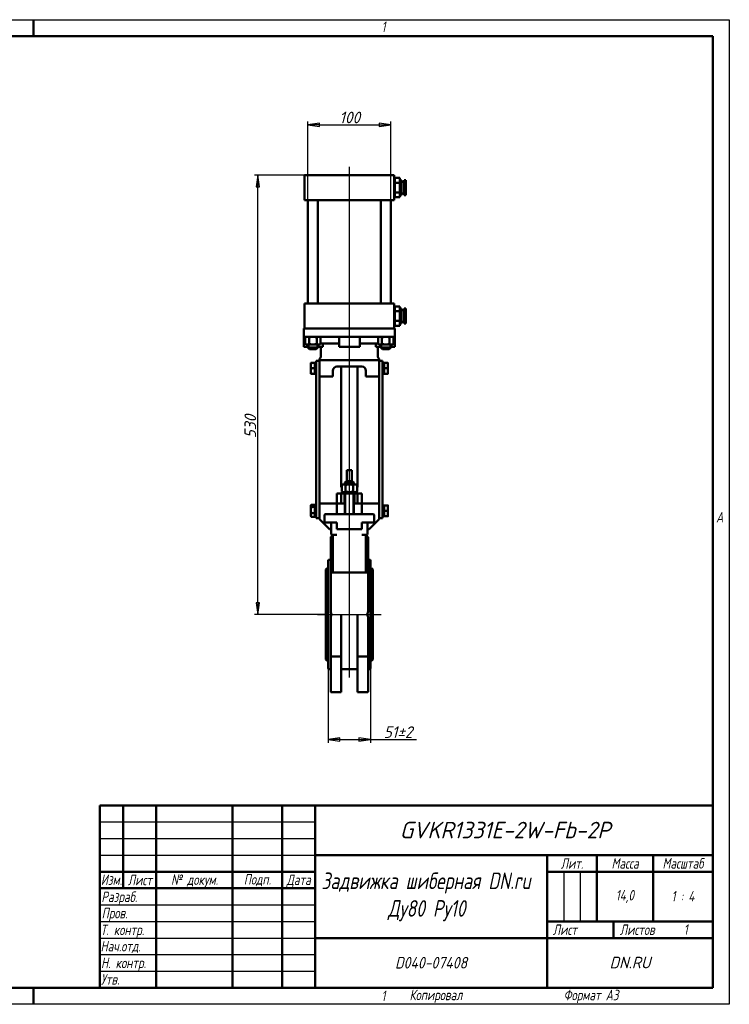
# Model space of a CAD drawing. Header units: millimetres. Extents: x 0 to 1680, y 0 to 1188.
# Tile 2 of 2: x 823 to 1680, y 0 to 1188. Entities that reach past the tile are written whole.
import ezdxf
from ezdxf.enums import TextEntityAlignment as Align

# ---------------------------------------------------------------- set-up
doc = ezdxf.new("R2010")
doc.units = ezdxf.units.MM
doc.header["$LTSCALE"] = 4
for name, color, linetype, lineweight in [('Видимый контур (ГОСТ)', 7, 'Continuous', 50), ('Заголовок (ГОСТ)', 7, 'Continuous', 50), ('Кромка (ГОСТ)', 7, 'Continuous', 50), ('Линия резьбы (ГОСТ)', 7, 'Continuous', 25), ('Осевая линия (ГОСТ)', 7, 'Continuous', 25), ('Размер (ГОСТ)', 7, 'Continuous', 25)]:
    doc.layers.add(name, color=color, linetype=linetype, lineweight=lineweight)
doc.styles.add('Альтернативный текст (ГОСТ)', font='arial.ttf', dxfattribs={"width": 0.8})
doc.styles.add('Обычный текст (ГОСТ)', font='GOST Common Italic.ttf')
doc.styles.add('Стиль текста110', font='GOST Common Italic.ttf', dxfattribs={"width": 0.8})
doc.styles.add('Стиль текста112', font='GOST Common Italic.ttf', dxfattribs={"width": 0.8})
doc.styles.add('Стиль текста120', font='GOST Common Italic.ttf', dxfattribs={"width": 0.9})
doc.styles.add('Стиль текста137', font='GOST Common Italic.ttf', dxfattribs={"width": 0.7})
doc.styles.add('Стиль текста139', font='GOST Common Italic.ttf', dxfattribs={"width": 0.7})
doc.styles.add('Стиль текста81', font='GOST Common Italic.ttf', dxfattribs={"width": 0.8})
doc.styles.add('Стиль текста87', font='GOST Common Italic.ttf')
doc.dimstyles.new('Обычный (ГОСТ)', dxfattribs={"dimscale": 4, "dimtxt": 3.5, "dimasz": 3.5, "dimexe": 1, "dimexo": 0, "dimgap": 0.5, "dimtad": 1, "dimrnd": 1e-08, "dimtxsty": 'Обычный текст (ГОСТ)', "dimblk": 'Filled-1', "dimcen": 0.09, "dimdle": 15, "dimclrd": 256, "dimclre": 256, "dimclrt": 256, "dimazin": 2, "dimtfac": 0.714286, "dimtdec": 3, "dimtmove": 0, "dimatfit": 3, "dimfxl": 1, "dimtolj": 1, "dimlwd": 25, "dimlwe": 25, "dimarcsym": 0})

# ---------------------------------------------------------------- blocks, each defined once
blk = doc.blocks.new('Рамки ГОСТ - Рамка')
at = {"layer": 'Кромка (ГОСТ)', "lineweight": 25}
for p, q in [((0, 297), (420, 297)), ((420, 297), (420, 0)), ((420, 0), (0, 0))]:
    blk.add_line(p, q, dxfattribs=at)
at = {"layer": 'Кромка (ГОСТ)'}
for p, q in [((210, 292), (210, 297)), ((415, 292), (20, 292)), ((415, 5), (415, 292)), ((20, 5), (415, 5)), ((210, 5), (210, 0))]:
    blk.add_line(p, q, dxfattribs=at)
at = {"layer": 'Кромка (ГОСТ)', "char_height": 3.17, "attachment_point": 1, "style": 'Альтернативный текст (ГОСТ)'}
for s, insert, width in [('\\fGOST Common|b0|i1;{\\H3.1700;1}', (315.02, 296.44), 5.2327), ('\\fGOST Common|b0|i1;{\\H3.1700;A}', (416, 148.5), 5.0704), ('\\fGOST Common|b0|i1;{\\H3.1700;1}', (315, 4.14), 6.6287), ('\\fGOST Common|b0|i1;{\\H3.1700;Формат А3}', (370, 4.39), 25.2103)]:
    blk.add_mtext(s, dxfattribs=dict(at, insert=insert, width=width))
blk = doc.blocks.new('Основные надписи ГОСТ - Форма 1')
at = {"layer": 'Заголовок (ГОСТ)'}
for p, q in [((0, 55), (185, 55)), ((0, 0), (0, 55)), ((0, 0), (0, 55)), ((7, 55), (7, 30)), ((17, 55), (17, 0)), ((40, 55), (40, 0)), ((55, 55), (55, 0)), ((65, 55), (65, 0)), ((185, 0), (185, 55)), ((65, 40), (185, 40)), ((135, 40), (135, 0)), ((150, 40), (150, 20)), ((167, 40), (167, 20)), ((0, 35), (65, 35)), ((135, 35), (185, 35)), ((0, 30), (65, 30)), ((135, 20), (185, 20)), ((155, 20), (155, 15)), ((65, 15), (185, 15)), ((185, 0), (0, 0))]:
    blk.add_line(p, q, dxfattribs=at)
at = {"layer": 'Заголовок (ГОСТ)', "linetype": 'Continuous', "lineweight": 25}
for p, q in [((0, 50), (65, 50)), ((0, 45), (65, 45)), ((0, 40), (65, 40)), ((140, 35), (140, 20)), ((145, 35), (145, 20)), ((0, 25), (65, 25)), ((0, 20), (65, 20)), ((0, 15), (65, 15)), ((0, 10), (65, 10)), ((0, 5), (65, 5))]:
    blk.add_line(p, q, dxfattribs=at)
at = {"layer": 'Заголовок (ГОСТ)', "style": 'Альтернативный текст (ГОСТ)'}
for s, insert, char_height, width, attachment_point in [('\\fGOST Common|b0|i1;{\\H3.1700;Лит.}', (142.52, 37.49), 3.17, 14.9766, 5), ('\\fGOST Common|b0|i1;{\\H3.1700;Масса}', (158.55, 37.51), 3.17, 16.9878, 5), ('\\fGOST Common|b0|i1;{\\H3.1700;Масштаб}', (176.02, 37.53), 3.17, 17.8316, 5), ('\\fGOST Common|b0|i1;{\\H3.1700;Изм.}', (3.5, 32.56), 3.17, 6.9635, 5), ('\\fGOST Common|b0|i1;{\\H3.1700;Лист}', (12.1, 32.5), 3.17, 10.0029, 5), ('\\A0;\\fGOST Common|b0|i1;{\\H3.1700;№ докум.}', (28.58, 32.16), 3.17, 22.9069, 5), ('\\fGOST Common|b0|i1;{\\H3.1700;Подп.}', (47.56, 32.45), 3.17, 14.879, 5), ('\\fGOST Common|b0|i1;{\\H3.1700;Дата}', (60.02, 32.24), 3.17, 9.9614, 5), ('\\fGOST Common|b0|i1;{\\H3.1700;Разраб.}', (0.47, 27), 3.17, 16.9971, 4), ('\\fGOST Common|b0|i1;{\\H3.1700;14,0}', (158.47, 27.53), 3.17, 17.0435, 5), ('\\fGOST Common|b0|i1;{\\H3.1700;1 : 4}', (176, 27.6), 3.17, 17.9476, 5), ('\\A0;\\fGOST Common|b0|i1;{\\H3.1700;Т. контр.}', (0.23, 17.01), 3.17, 16.9554, 4), ('\\fGOST Common|b0|i1;{\\H3.1700;Пров.}', (0.56, 22.08), 3.17, 17.0192, 4), ('\\fGOST Common|b0|i1;{\\H3.1700;Лист}', (140.37, 17.5), 3.17, 10.5071, 5), ('\\fGOST Common|b0|i1;{\\H3.1700;Листов}', (162.21, 17.5), 3.17, 14.3668, 5), ('\\A1;', (150.6, 17.54), 3.17, 8.8313, 5), ('\\fGOST Common|b0|i1;{\\H3.1700;Н. контр.}', (0.36, 7.05), 3.17, 16.9999, 4), ('\\fGOST Common|b0|i1;\\W0.90;{\\H3.5000;D040-07408}', (99.98, 7.54), 3.5, 67.2576, 5), ('\\fGOST Common|b0|i1;\\W1.00;{\\H3.5000;DN.RU}', (160.02, 7.6), 3.5, 49.9832, 5), ('\\fGOST Common|b0|i1;{\\H3.1700;Утв.}', (0.34, 2.52), 3.17, 17.0083, 4), ('\\fGOST Common|b0|i1;{\\H3.1700;Копировал}', (93.48, -0.59), 3.17, 19.7871, 1)]:
    blk.add_mtext(s, dxfattribs=dict(at, insert=insert, char_height=char_height, width=width, attachment_point=attachment_point))
at = {"layer": 'Заголовок (ГОСТ)'}
for tag, height, style, p in [('Изм1', 2.89, 'Стиль текста137', (3.51, 52.52)), ('Лист1', 2.89, 'Стиль текста137', (12.03, 52.52)), ('Докум1', 2.89, 'Стиль текста137', (28.54, 52.48)), ('Изм2', 2.89, 'Стиль текста137', (3.5, 47.52)), ('Лист2', 2.89, 'Стиль текста137', (12.01, 47.5)), ('Докум2', 2.89, 'Стиль текста137', (28.53, 47.5)), ('Изм3', 2.89, 'Стиль текста137', (3.5, 42.5)), ('Лист3', 2.89, 'Стиль текста137', (12.01, 42.51)), ('Докум3', 2.89, 'Стиль текста137', (28.51, 42.48)), ('Изм4', 2.89, 'Стиль текста137', (3.51, 37.5)), ('Лист4', 2.89, 'Стиль текста137', (12, 37.53)), ('Докум4', 2.89, 'Стиль текста137', (28.51, 37.52)), ('Литера', 3.5, 'Стиль текста81', (137.52, 27.25)), ('Литера2', 3.5, 'Стиль текста81', (142.51, 27.22)), ('Литера3', 3.5, 'Стиль текста81', (147.52, 27.21)), ('Тип_документа', 3.17, 'Стиль текста112', (100.08, 17.56))]:
    blk.add_attdef(tag, text='', height=height, dxfattribs=dict(at, style=style)).set_placement(p, align=Align.MIDDLE_CENTER)
for tag, height, style, p in [('Подп1', 2.89, 'Стиль текста137', (40.01, 52.51)), ('Дата1', 2, 'Стиль текста139', (55.01, 52.51)), ('Подп2', 2.89, 'Стиль текста137', (40.01, 47.5)), ('Дата2', 2, 'Стиль текста139', (55.01, 47.49)), ('Подп3', 2.89, 'Стиль текста137', (40.01, 42.51)), ('Дата3', 2, 'Стиль текста139', (55.02, 42.52)), ('Подп4', 2.89, 'Стиль текста137', (40.01, 37.51)), ('Дата4', 2, 'Стиль текста139', (55.02, 37.51)), ('ПРОВЕРИЛ', 3.17, 'Стиль текста112', (17.41, 22.53)), ('Проверил_Подп.', 2.89, 'Стиль текста137', (40.05, 22.52)), ('ДАТА_ПРОВЕРКИ', 2, 'Стиль текста139', (55.02, 22.51)), ('ТЕХНОЛОГ', 3.17, 'Стиль текста112', (17.33, 17.54)), ('Технолог_Подп.', 2.89, 'Стиль текста137', (40.05, 17.51)), ('Технолог_Дата', 2, 'Стиль текста139', (55.01, 17.5)), ('НАЧ._ОТДЕЛА', 3.17, 'Стиль текста112', (17.46, 12.45)), ('Руководитель_Подп.', 2.89, 'Стиль текста137', (40.01, 12.5)), ('Руководитель_Дата', 2, 'Стиль текста139', (55.01, 12.51)), ('НОРМОКОНТРОЛЬ', 3.17, 'Стиль текста112', (17.37, 7.48)), ('Нормоконтроль_Подп.', 2.89, 'Стиль текста137', (40.05, 7.52)), ('ДАТА_НОРМОКОНТРОЛЯ', 2, 'Стиль текста139', (55.02, 7.51)), ('УТВЕРДИЛ', 3.17, 'Стиль текста112', (17.4, 2.51)), ('Утвердил_Подп.', 2.89, 'Стиль текста137', (40.05, 2.51)), ('ДАТА_УТВЕРЖДЕНИЯ', 2, 'Стиль текста139', (55.01, 2.5))]:
    blk.add_attdef(tag, text='', height=height, dxfattribs=dict(at, style=style)).set_placement(p, align=Align.MIDDLE_LEFT)
at = {"layer": 'Заголовок (ГОСТ)', "style": 'Стиль текста87'}
blk.add_attdef('ОБОЗНАЧЕНИЕ_001', (90.52, 45.06), '', height=5, dxfattribs=at)
at = {"layer": 'Заголовок (ГОСТ)', "width": 0.8}
for tag, p, height, style in [('НАИМЕНОВАНИЕ_001', (66.88, 29.75), 5, 'Стиль текста110'), ('НАИМЕНОВАНИЕ_002', (86.97, 21.42), 5, 'Стиль текста110'), ('Листов_001', (176.23, 15.99), 3.17, 'Стиль текста112'), ('Должность_руководителя_001', (0.22, 10.93), 3.17, 'Стиль текста112')]:
    blk.add_attdef(tag, p, '', height=height, dxfattribs=dict(at, style=style))
at = {"layer": 'Заголовок (ГОСТ)', "style": 'Стиль текста120'}
for tag, p in [('Материал_Наим.', (133.71, 9.75)), ('Материал_ГОСТ', (134.04, 4.06))]:
    blk.add_attdef(tag, text='', height=3.5, dxfattribs=at).set_placement(p, align=Align.MIDDLE_RIGHT)
blk = doc.blocks.new('Filled-1')
at = {"color": 0}
for p, q in [((0, 0), (-1, 0.143)), ((-1, 0.143), (-1, -0.143)), ((-1, 0), (0, 0)), ((-1, -0.143), (0, 0))]:
    blk.add_line(p, q, dxfattribs=at)
at = {"color": 0, "flags": 128}
blk.add_lwpolyline([(-1, -0.143), (0, 0), (-1, 0.143), (-1, -0.143)], dxfattribs=at)
at = {"color": 0}
blk.add_solid([(-1, -0.143), (0, 0), (-1, 0.143), (-1, -0.143)], dxfattribs=at)
blk = doc.blocks.new('*D11')
at = {"layer": 'Defpoints', "color": 0, "linetype": 'Continuous', "transparency": 16777216}
for p in [(1195.8, 405.4), (1246.8, 405.4), (1246.8, 319.4)]:
    blk.add_point(p, dxfattribs=at)
at = {"layer": 'Размер (ГОСТ)', "linetype": 'Continuous', "lineweight": 25, "transparency": 16777216}
for p, q in [((1195.8, 405.4), (1195.8, 315.4)), ((1246.8, 405.4), (1246.8, 315.4)), ((1209.8, 319.4), (1232.8, 319.4)), ((1246.8, 319.4), (1302.3, 319.4))]:
    blk.add_line(p, q, dxfattribs=at)
at = {"layer": 'Размер (ГОСТ)', "linetype": 'Continuous', "lineweight": 25, "transparency": 16777216, "xscale": 14, "yscale": 14, "zscale": 14, "rotation": 180}
blk.add_blockref('Filled-1', (1195.8, 319.4), dxfattribs=at)
at = {"layer": 'Размер (ГОСТ)', "linetype": 'Continuous', "lineweight": 25, "transparency": 16777216, "xscale": 14, "yscale": 14, "zscale": 14}
blk.add_blockref('Filled-1', (1246.8, 319.4), dxfattribs=at)
at = {"layer": 'Размер (ГОСТ)', "linetype": 'Continuous', "lineweight": 25, "transparency": 16777216, "insert": (1262.8, 335.4), "char_height": 14, "attachment_point": 1, "style": 'Обычный текст (ГОСТ)'}
blk.add_mtext('\\A1;\\fGOST Common|b0|i1;{\\H14.0000;51±2}', dxfattribs=at)
blk = doc.blocks.new('*D12')
at = {"layer": 'Defpoints', "color": 0, "linetype": 'Continuous', "transparency": 16777216}
for p in [(1271.3, 1061), (1171.3, 970.4), (1271.3, 970.4)]:
    blk.add_point(p, dxfattribs=at)
at = {"layer": 'Размер (ГОСТ)', "linetype": 'Continuous', "lineweight": 25, "transparency": 16777216}
for p, q in [((1171.3, 970.4), (1171.3, 1065)), ((1185.3, 1061), (1257.3, 1061)), ((1271.3, 970.4), (1271.3, 1065))]:
    blk.add_line(p, q, dxfattribs=at)
at = {"layer": 'Размер (ГОСТ)', "linetype": 'Continuous', "lineweight": 25, "transparency": 16777216, "xscale": 14, "yscale": 14, "zscale": 14, "rotation": 180}
blk.add_blockref('Filled-1', (1171.3, 1061), dxfattribs=at)
at = {"layer": 'Размер (ГОСТ)', "linetype": 'Continuous', "lineweight": 25, "transparency": 16777216, "xscale": 14, "yscale": 14, "zscale": 14}
blk.add_blockref('Filled-1', (1271.3, 1061), dxfattribs=at)
at = {"layer": 'Размер (ГОСТ)', "linetype": 'Continuous', "lineweight": 25, "transparency": 16777216, "insert": (1209.2, 1077), "char_height": 14, "attachment_point": 1, "style": 'Обычный текст (ГОСТ)'}
blk.add_mtext('\\A1;100', dxfattribs=at)
blk = doc.blocks.new('*D13')
at = {"layer": 'Defpoints', "color": 0, "linetype": 'Continuous', "transparency": 16777216}
for p in [(1110.6, 1000.4), (1167.3, 1000.4), (1192.8, 470.4)]:
    blk.add_point(p, dxfattribs=at)
at = {"layer": 'Размер (ГОСТ)', "linetype": 'Continuous', "lineweight": 25, "transparency": 16777216}
for p, q in [((1167.3, 1000.4), (1106.6, 1000.4)), ((1110.6, 484.4), (1110.6, 986.4)), ((1192.8, 470.4), (1106.6, 470.4))]:
    blk.add_line(p, q, dxfattribs=at)
at = {"layer": 'Размер (ГОСТ)', "linetype": 'Continuous', "lineweight": 25, "transparency": 16777216, "xscale": 14, "yscale": 14, "zscale": 14}
for p, rotation in [((1110.6, 1000.4), 90), ((1110.6, 470.4), 270)]:
    blk.add_blockref('Filled-1', p, dxfattribs=dict(at, rotation=rotation))
at = {"layer": 'Размер (ГОСТ)', "linetype": 'Continuous', "lineweight": 25, "transparency": 16777216, "insert": (1094.6, 683), "char_height": 14, "attachment_point": 1, "rotation": 90, "style": 'Обычный текст (ГОСТ)'}
blk.add_mtext('\\A1;530', dxfattribs=at)

msp = doc.modelspace()

# ---------------------------------------------------------------- linework, layer by layer
at = {"layer": 'Видимый контур (ГОСТ)'}
for p, q in [((1177.273, 1000.394), (1167.273, 1000.394)), ((1167.273, 970.394), (1167.273, 1000.394)), ((1177.273, 1000.394), (1265.273, 1000.394)), ((1275.273, 1000.394), (1265.273, 1000.394)), ((1275.273, 970.394), (1275.273, 1000.394)), ((1275.273, 992.894), (1276.273, 992.894)), ((1276.273, 997.04), (1276.273, 991.233)), ((1276.273, 997.04), (1282.273, 997.04)), ((1276.273, 991.233), (1276.273, 979.587)), ((1276.273, 991.233), (1282.273, 991.233)), ((1282.273, 997.04), (1282.273, 991.233)), ((1282.273, 994.394), (1284.273, 994.394)), ((1282.273, 991.233), (1282.273, 979.587)), ((1284.273, 976.394), (1284.273, 994.394)), ((1284.273, 992.394), (1287.273, 992.394)), ((1287.273, 976.394), (1287.273, 994.394)), ((1287.273, 994.394), (1289.273, 994.394)), ((1289.273, 976.394), (1289.273, 994.394)), ((1275.273, 977.894), (1276.273, 977.894)), ((1276.273, 979.587), (1276.273, 973.748)), ((1276.273, 979.587), (1282.273, 979.587)), ((1282.273, 979.587), (1282.273, 973.748)), ((1282.273, 976.394), (1284.273, 976.394)), ((1284.273, 978.394), (1287.273, 978.394)), ((1287.273, 976.394), (1289.273, 976.394)), ((1177.273, 970.394), (1167.273, 970.394)), ((1171.273, 845.394), (1171.273, 970.394)), ((1177.273, 970.394), (1265.273, 970.394)), ((1183.273, 845.394), (1183.273, 970.394)), ((1259.273, 845.394), (1259.273, 970.394)), ((1275.273, 970.394), (1265.273, 970.394)), ((1271.273, 845.394), (1271.273, 970.394)), ((1276.273, 973.748), (1282.273, 973.748)), ((1177.273, 845.394), (1167.273, 845.394)), ((1167.273, 815.394), (1167.273, 845.394)), ((1177.273, 845.394), (1265.273, 845.394)), ((1275.273, 845.394), (1265.273, 845.394)), ((1275.273, 815.394), (1275.273, 845.394)), ((1276.273, 837.894), (1275.273, 837.894)), ((1276.273, 836.202), (1276.273, 842.04)), ((1276.273, 842.04), (1282.273, 842.04)), ((1276.273, 824.556), (1276.273, 836.202)), ((1276.273, 836.202), (1282.273, 836.202)), ((1282.273, 836.202), (1282.273, 842.04)), ((1284.273, 839.394), (1282.273, 839.394)), ((1282.273, 824.556), (1282.273, 836.202)), ((1284.273, 839.394), (1284.273, 821.394)), ((1287.273, 837.394), (1284.273, 837.394)), ((1287.273, 839.394), (1287.273, 821.394)), ((1289.273, 839.394), (1287.273, 839.394)), ((1289.273, 839.394), (1289.273, 821.394)), ((1276.273, 822.894), (1275.273, 822.894)), ((1276.273, 818.748), (1276.273, 824.556)), ((1276.273, 824.556), (1282.273, 824.556)), ((1282.273, 818.748), (1282.273, 824.556)), ((1284.273, 821.394), (1282.273, 821.394)), ((1287.273, 823.394), (1284.273, 823.394)), ((1289.273, 821.394), (1287.273, 821.394)), ((1166.273, 815.394), (1171.273, 815.394)), ((1166.273, 815.394), (1166.273, 805.394)), ((1171.273, 815.394), (1271.273, 815.394)), ((1271.273, 815.394), (1276.273, 815.394)), ((1276.273, 818.748), (1282.273, 818.748)), ((1276.273, 805.394), (1276.273, 815.394)), ((1171.273, 805.394), (1166.273, 805.394)), ((1166.273, 805.394), (1166.273, 793.394)), ((1169.273, 805.394), (1168.035, 804.68)), ((1168.035, 796.809), (1168.035, 804.68)), ((1169.273, 796.094), (1168.035, 796.809)), ((1169.273, 796.094), (1170.345, 796.094)), ((1170.345, 796.094), (1177.273, 796.094)), ((1171.273, 805.394), (1221.273, 805.394)), ((1171.273, 796.094), (1171.273, 792.394)), ((1172.654, 796.809), (1172.654, 804.68)), ((1177.273, 796.094), (1184.201, 796.094)), ((1181.892, 796.809), (1181.892, 804.68)), ((1183.273, 796.094), (1183.273, 792.394)), ((1184.201, 796.094), (1185.273, 796.094)), ((1185.273, 805.394), (1186.51, 804.68)), ((1185.273, 796.094), (1186.51, 796.809)), ((1186.51, 796.809), (1186.51, 804.68)), ((1186.51, 797.394), (1208.773, 797.394)), ((1189.274, 797.394), (1189.274, 793.394)), ((1208.773, 797.394), (1208.773, 805.394)), ((1208.773, 797.394), (1208.773, 793.394)), ((1221.273, 805.394), (1271.273, 805.394)), ((1233.773, 805.394), (1233.773, 797.394)), ((1233.773, 797.394), (1233.773, 793.394)), ((1233.773, 797.394), (1256.035, 797.394)), ((1253.272, 793.394), (1253.272, 797.394)), ((1257.273, 805.394), (1256.035, 804.68)), ((1256.035, 796.809), (1256.035, 804.68)), ((1257.273, 796.094), (1256.035, 796.809)), ((1257.273, 796.094), (1258.345, 796.094)), ((1258.345, 796.094), (1265.273, 796.094)), ((1259.273, 796.094), (1259.273, 792.394)), ((1260.654, 796.809), (1260.654, 804.68)), ((1265.273, 796.094), (1272.201, 796.094)), ((1269.892, 796.809), (1269.892, 804.68)), ((1276.273, 805.394), (1271.273, 805.394)), ((1271.273, 796.094), (1271.273, 792.394)), ((1272.201, 796.094), (1273.273, 796.094)), ((1273.273, 805.394), (1274.51, 804.68)), ((1273.273, 796.094), (1274.51, 796.809)), ((1274.51, 796.809), (1274.51, 804.68)), ((1276.273, 805.394), (1276.273, 793.394)), ((1166.273, 793.394), (1171.273, 793.394)), ((1171.273, 792.394), (1183.273, 792.394)), ((1173.273, 790.394), (1171.273, 792.394)), ((1181.273, 790.394), (1173.273, 790.394)), ((1181.273, 790.394), (1183.273, 792.394)), ((1189.274, 793.394), (1183.273, 793.394)), ((1186.919, 782.394), (1186.919, 793.394)), ((1208.773, 793.394), (1233.773, 793.394)), ((1259.273, 793.394), (1253.272, 793.394)), ((1255.627, 782.394), (1255.627, 793.394)), ((1259.273, 792.394), (1271.273, 792.394)), ((1261.273, 790.394), (1259.273, 792.394)), ((1269.273, 790.394), (1261.273, 790.394)), ((1269.273, 790.394), (1271.273, 792.394)), ((1271.273, 793.394), (1276.273, 793.394)), ((1174.773, 773.894), (1174.773, 770.644)), ((1179.473, 773.894), (1175.353, 773.894)), ((1179.473, 773.894), (1179.473, 770.644)), ((1179.473, 773.894), (1180.073, 773.894)), ((1180.073, 760.394), (1180.073, 774.394)), ((1181.273, 774.394), (1180.073, 774.394)), ((1185.273, 776.394), (1181.273, 776.394)), ((1181.273, 776.394), (1181.273, 586.394)), ((1185.273, 778.686), (1185.273, 777.394)), ((1185.273, 777.394), (1257.273, 777.394)), ((1185.273, 757.394), (1185.273, 777.394)), ((1257.273, 777.394), (1257.273, 778.686)), ((1257.273, 757.394), (1257.273, 777.394)), ((1257.273, 776.394), (1261.273, 776.394)), ((1261.273, 776.394), (1261.273, 586.394)), ((1261.273, 774.394), (1262.473, 774.394)), ((1262.473, 774.394), (1262.473, 760.394)), ((1263.073, 773.894), (1262.473, 773.894)), ((1263.073, 773.894), (1267.192, 773.894)), ((1263.073, 770.644), (1263.073, 773.894)), ((1267.773, 770.644), (1267.773, 773.894)), ((1174.773, 770.644), (1174.773, 764.144)), ((1174.773, 764.144), (1174.773, 760.894)), ((1179.473, 767.394), (1175.353, 767.394)), ((1179.473, 760.894), (1175.353, 760.894)), ((1179.473, 770.644), (1179.473, 767.394)), ((1179.473, 767.394), (1179.473, 764.144)), ((1179.473, 764.144), (1179.473, 760.894)), ((1179.473, 760.894), (1180.073, 760.894)), ((1181.273, 760.394), (1180.073, 760.394)), ((1201.273, 764.394), (1201.273, 757.394)), ((1206.273, 769.394), (1236.273, 769.394)), ((1211.273, 623.894), (1211.273, 769.394)), ((1231.273, 623.894), (1231.273, 769.394)), ((1241.273, 764.394), (1241.273, 757.394)), ((1261.273, 760.394), (1262.473, 760.394)), ((1263.073, 760.894), (1262.473, 760.894)), ((1263.073, 767.394), (1263.073, 770.644)), ((1263.073, 767.394), (1267.192, 767.394)), ((1263.073, 764.144), (1263.073, 767.394)), ((1263.073, 760.894), (1263.073, 764.144)), ((1263.073, 760.894), (1267.192, 760.894)), ((1267.773, 764.144), (1267.773, 770.644)), ((1267.773, 760.894), (1267.773, 764.144)), ((1201.273, 757.394), (1185.273, 757.394)), ((1185.273, 757.394), (1185.273, 604.394)), ((1257.273, 757.394), (1241.273, 757.394)), ((1257.273, 757.394), (1257.273, 604.394)), ((1224.273, 644.394), (1218.273, 644.394)), ((1218.273, 636.394), (1218.273, 644.394)), ((1224.273, 644.394), (1224.273, 636.394)), ((1217.773, 631.394), (1215.773, 629.394)), ((1217.773, 631.394), (1224.773, 631.394)), ((1218.273, 631.394), (1218.273, 636.394)), ((1224.273, 631.394), (1224.273, 636.394)), ((1224.773, 631.394), (1226.773, 629.394)), ((1211.273, 623.894), (1212.035, 623.894)), ((1213.273, 627.294), (1212.035, 626.58)), ((1212.035, 626.58), (1212.035, 618.709)), ((1213.273, 617.994), (1212.035, 618.709)), ((1212.273, 617.994), (1230.273, 617.994)), ((1212.273, 616.394), (1212.273, 617.994)), ((1214.345, 627.294), (1213.273, 627.294)), ((1221.273, 627.294), (1214.345, 627.294)), ((1226.773, 629.394), (1215.773, 629.394)), ((1215.773, 627.294), (1215.773, 629.394)), ((1216.654, 626.58), (1216.654, 618.709)), ((1228.201, 627.294), (1221.273, 627.294)), ((1225.892, 626.58), (1225.892, 618.709)), ((1226.773, 627.294), (1226.773, 629.394)), ((1229.273, 627.294), (1228.201, 627.294)), ((1229.273, 627.294), (1230.51, 626.58)), ((1229.273, 617.994), (1230.51, 618.709)), ((1230.273, 616.394), (1230.273, 617.994)), ((1230.51, 626.58), (1230.51, 618.709)), ((1230.51, 623.894), (1231.273, 623.894)), ((1206.273, 616.394), (1206.273, 604.394)), ((1206.273, 616.394), (1211.273, 616.394)), ((1211.273, 616.394), (1215.273, 616.394)), ((1211.273, 604.394), (1211.273, 616.394)), ((1215.273, 616.394), (1227.273, 616.394)), ((1215.273, 604.394), (1215.273, 616.394)), ((1215.773, 591.394), (1215.773, 616.394)), ((1226.773, 591.394), (1226.773, 616.394)), ((1227.273, 616.394), (1227.273, 604.394)), ((1227.273, 616.394), (1231.273, 616.394)), ((1231.273, 616.394), (1231.273, 604.394)), ((1231.273, 616.394), (1236.273, 616.394)), ((1236.273, 604.394), (1236.273, 616.394)), ((1174.773, 601.894), (1175.058, 602.389)), ((1174.773, 601.894), (1174.773, 601.435)), ((1174.773, 601.435), (1174.773, 596.336)), ((1174.773, 596.336), (1174.773, 590.295)), ((1179.473, 602.821), (1175.353, 602.821)), ((1179.473, 600.049), (1175.353, 600.049)), ((1179.473, 602.821), (1179.473, 601.435)), ((1179.473, 601.894), (1180.073, 601.894)), ((1179.473, 601.435), (1179.473, 600.049)), ((1179.473, 600.049), (1179.473, 596.336)), ((1179.473, 596.336), (1179.473, 592.622)), ((1180.073, 588.394), (1180.073, 602.394)), ((1181.273, 602.394), (1180.073, 602.394)), ((1185.273, 604.394), (1185.273, 585.394)), ((1206.273, 604.394), (1185.273, 604.394)), ((1211.273, 604.394), (1206.273, 604.394)), ((1206.273, 591.394), (1206.273, 604.394)), ((1215.273, 604.394), (1211.273, 604.394)), ((1215.273, 604.394), (1215.773, 604.394)), ((1226.773, 604.394), (1227.273, 604.394)), ((1231.273, 604.394), (1227.273, 604.394)), ((1236.273, 604.394), (1231.273, 604.394)), ((1236.273, 591.394), (1236.273, 604.394)), ((1236.273, 604.394), (1257.273, 604.394)), ((1257.273, 604.394), (1257.273, 585.394)), ((1261.273, 602.394), (1262.473, 602.394)), ((1262.473, 602.394), (1262.473, 588.394)), ((1263.073, 601.894), (1262.473, 601.894)), ((1263.073, 601.894), (1267.192, 601.894)), ((1263.073, 598.644), (1263.073, 601.894)), ((1263.073, 595.394), (1263.073, 598.644)), ((1263.073, 592.144), (1263.073, 595.394)), ((1263.073, 595.394), (1267.192, 595.394)), ((1267.773, 598.644), (1267.773, 601.894)), ((1267.773, 592.144), (1267.773, 598.644)), ((1174.773, 590.295), (1174.773, 588.894)), ((1174.773, 588.894), (1175.058, 588.4)), ((1179.473, 592.622), (1175.353, 592.622)), ((1179.473, 587.968), (1175.353, 587.968)), ((1179.473, 592.622), (1179.473, 590.295)), ((1179.473, 590.295), (1179.473, 587.968)), ((1179.473, 588.894), (1180.073, 588.894)), ((1181.273, 588.394), (1180.073, 588.394)), ((1185.273, 586.394), (1181.273, 586.394)), ((1197.273, 573.394), (1185.273, 585.394)), ((1191.273, 581.394), (1191.273, 590.394)), ((1192.273, 591.394), (1250.273, 591.394)), ((1257.273, 585.394), (1245.273, 573.394)), ((1251.273, 581.394), (1251.273, 590.394)), ((1257.273, 586.394), (1261.273, 586.394)), ((1261.273, 588.394), (1262.473, 588.394)), ((1263.073, 588.894), (1262.473, 588.894)), ((1263.073, 588.894), (1263.073, 592.144)), ((1263.073, 588.894), (1267.192, 588.894)), ((1267.773, 588.894), (1267.773, 592.144)), ((1206.273, 581.394), (1191.273, 581.394)), ((1199.273, 573.394), (1197.273, 573.394)), ((1199.273, 581.394), (1199.273, 567.394)), ((1206.273, 581.394), (1206.273, 573.394)), ((1206.273, 573.394), (1236.273, 573.394)), ((1251.273, 581.394), (1236.273, 581.394)), ((1236.273, 581.394), (1236.273, 573.394)), ((1243.273, 567.394), (1243.273, 581.394)), ((1243.273, 573.394), (1245.273, 573.394)), ((1198.773, 537.034), (1198.773, 563.305)), ((1199.773, 564.305), (1201.273, 564.305)), ((1204.273, 566.394), (1200.273, 566.394)), ((1201.273, 565.394), (1201.273, 527.716)), ((1204.273, 566.394), (1206.273, 566.394)), ((1236.273, 566.394), (1238.273, 566.394)), ((1242.273, 566.394), (1238.273, 566.394)), ((1241.273, 527.716), (1241.273, 565.394)), ((1241.273, 564.305), (1242.773, 564.305)), ((1243.773, 563.305), (1243.773, 537.034)), ((1195.773, 405.394), (1195.773, 535.394)), ((1196.773, 536.394), (1198.773, 536.394)), ((1198.773, 537.034), (1198.773, 526.407)), ((1243.773, 526.407), (1243.773, 537.034)), ((1243.773, 536.394), (1245.773, 536.394)), ((1246.773, 535.394), (1246.773, 405.394)), ((1192.773, 417.394), (1192.773, 523.394)), ((1198.773, 526.407), (1198.773, 520.009)), ((1201.273, 527.716), (1201.273, 521.009)), ((1241.273, 521.009), (1241.273, 527.716)), ((1243.773, 520.009), (1243.773, 526.407)), ((1249.773, 523.394), (1249.773, 417.394)), ((1198.773, 483.455), (1198.773, 520.009)), ((1199.773, 521.009), (1242.773, 521.009)), ((1243.773, 520.009), (1243.773, 483.455)), ((1198.773, 483.455), (1198.773, 479.054)), ((1198.773, 479.054), (1198.773, 474.593)), ((1243.773, 479.054), (1243.773, 483.455)), ((1243.773, 474.593), (1243.773, 479.054)), ((1198.773, 466.195), (1198.773, 461.735)), ((1211.273, 462.659), (1211.273, 470.087)), ((1231.273, 470.087), (1231.273, 462.659)), ((1243.773, 461.735), (1243.773, 466.195)), ((1198.773, 461.735), (1198.773, 457.333)), ((1198.773, 420.78), (1198.773, 457.333)), ((1211.273, 458.257), (1211.273, 462.659)), ((1211.273, 458.257), (1211.273, 419.78)), ((1231.273, 462.659), (1231.273, 458.257)), ((1231.273, 419.78), (1231.273, 458.257)), ((1243.773, 457.333), (1243.773, 461.735)), ((1243.773, 457.333), (1243.773, 420.78)), ((1198.773, 420.78), (1198.773, 414.381)), ((1199.773, 419.78), (1211.273, 419.78)), ((1211.273, 414.764), (1211.273, 419.78)), ((1231.273, 419.78), (1231.273, 414.764)), ((1231.273, 419.78), (1242.773, 419.78)), ((1243.773, 414.381), (1243.773, 420.78)), ((1196.773, 404.394), (1198.773, 404.394)), ((1198.773, 414.381), (1198.773, 403.755)), ((1211.273, 404.138), (1211.273, 414.764)), ((1211.273, 404.394), (1231.273, 404.394)), ((1211.273, 404.138), (1211.273, 376.484)), ((1231.273, 414.764), (1231.273, 404.138)), ((1231.273, 376.484), (1231.273, 404.138)), ((1243.773, 403.755), (1243.773, 414.381)), ((1243.773, 404.394), (1245.773, 404.394)), ((1198.773, 377.484), (1198.773, 403.755)), ((1243.773, 403.755), (1243.773, 377.484)), ((1199.773, 376.484), (1211.273, 376.484)), ((1231.273, 376.484), (1242.773, 376.484))]:
    msp.add_line(p, q, dxfattribs=at)
for centre, radius, start, end in [((1181.919, 782.394), 5, 312.126755, 0), ((1260.627, 782.394), 5, 180, 227.873245), ((1206.273, 764.394), 5, 90, 180), ((1236.273, 764.394), 5, 0, 90), ((1192.273, 590.394), 1, 90, 180), ((1250.273, 590.394), 1, 0, 90), ((1199.773, 563.305), 1, 90, 180), ((1200.273, 567.394), 1, 180, 270), ((1200.273, 565.394), 1, 0, 90), ((1242.273, 565.394), 1, 90, 180), ((1242.273, 567.394), 1, 270, 0), ((1242.773, 563.305), 1, 0, 90), ((1196.773, 535.394), 1, 90, 180), ((1245.773, 535.394), 1, 0, 90), ((1195.773, 523.394), 3, 90, 180), ((1246.773, 523.394), 3, 0, 90), ((1199.773, 520.009), 1, 90, 180), ((1242.773, 520.009), 1, 0, 90), ((1195.773, 417.394), 3, 180, 270), ((1199.773, 420.78), 1, 180, 270), ((1242.773, 420.78), 1, 270, 0), ((1246.773, 417.394), 3, 270, 0), ((1196.773, 405.394), 1, 180, 270), ((1245.773, 405.394), 1, 270, 0), ((1199.773, 377.484), 1, 180, 270), ((1242.773, 377.484), 1, 270, 0)]:
    msp.add_arc(centre, radius, start, end, dxfattribs=at)
for points, weights in [([(1170.345, 805.394), (1169.273, 805.394), (1168.035, 804.68)], [1, 1.0379548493, 1]), ([(1168.035, 796.809), (1169.273, 796.094), (1170.345, 796.094)], [1, 1.0379548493, 1]), ([(1172.654, 804.68), (1171.416, 805.394), (1170.345, 805.394)], [1, 1.0379548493, 1]), ([(1170.345, 796.094), (1171.416, 796.094), (1172.654, 796.809)], [1, 1.0379548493, 1]), ([(1177.273, 805.394), (1175.129, 805.394), (1172.654, 804.68)], [1, 1.0379548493, 1]), ([(1172.654, 796.809), (1175.129, 796.094), (1177.273, 796.094)], [1, 1.0379548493, 1]), ([(1181.892, 804.68), (1179.416, 805.394), (1177.273, 805.394)], [1, 1.0379548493, 1]), ([(1177.273, 796.094), (1179.416, 796.094), (1181.892, 796.809)], [1, 1.0379548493, 1]), ([(1184.201, 805.394), (1183.129, 805.394), (1181.892, 804.68)], [1, 1.0379548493, 1]), ([(1181.892, 796.809), (1183.129, 796.094), (1184.201, 796.094)], [1, 1.0379548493, 1]), ([(1186.51, 804.68), (1185.273, 805.394), (1184.201, 805.394)], [1, 1.0379548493, 1]), ([(1184.201, 796.094), (1185.273, 796.094), (1186.51, 796.809)], [1, 1.0379548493, 1]), ([(1258.345, 805.394), (1257.273, 805.394), (1256.035, 804.68)], [1, 1.0379548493, 1]), ([(1256.035, 796.809), (1257.273, 796.094), (1258.345, 796.094)], [1, 1.0379548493, 1]), ([(1260.654, 804.68), (1259.416, 805.394), (1258.345, 805.394)], [1, 1.0379548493, 1]), ([(1258.345, 796.094), (1259.416, 796.094), (1260.654, 796.809)], [1, 1.0379548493, 1]), ([(1265.273, 805.394), (1263.129, 805.394), (1260.654, 804.68)], [1, 1.0379548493, 1]), ([(1260.654, 796.809), (1263.129, 796.094), (1265.273, 796.094)], [1, 1.0379548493, 1]), ([(1269.892, 804.68), (1267.416, 805.394), (1265.273, 805.394)], [1, 1.0379548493, 1]), ([(1265.273, 796.094), (1267.416, 796.094), (1269.892, 796.809)], [1, 1.0379548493, 1]), ([(1272.201, 805.394), (1271.129, 805.394), (1269.892, 804.68)], [1, 1.0379548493, 1]), ([(1269.892, 796.809), (1271.129, 796.094), (1272.201, 796.094)], [1, 1.0379548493, 1]), ([(1274.51, 804.68), (1273.273, 805.394), (1272.201, 805.394)], [1, 1.0379548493, 1]), ([(1272.201, 796.094), (1273.273, 796.094), (1274.51, 796.809)], [1, 1.0379548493, 1]), ([(1174.773, 773.894), (1174.773, 773.894), (1175.353, 773.894)], [1, 1.0379548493, 1]), ([(1175.353, 773.894), (1174.773, 772.153), (1174.773, 770.644)], [1, 1.0379548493, 1]), ([(1267.773, 770.644), (1267.773, 772.153), (1267.192, 773.894)], [1, 1.0379548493, 1]), ([(1267.192, 773.894), (1267.773, 773.894), (1267.773, 773.894)], [1, 1.0379548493, 1]), ([(1175.353, 760.894), (1174.773, 760.894), (1174.773, 760.894)], [1, 1.0379548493, 1]), ([(1174.773, 770.644), (1174.773, 769.136), (1175.353, 767.394)], [1, 1.0379548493, 1]), ([(1175.353, 767.394), (1174.773, 765.653), (1174.773, 764.144)], [1, 1.0379548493, 1]), ([(1174.773, 764.144), (1174.773, 762.636), (1175.353, 760.894)], [1, 1.0379548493, 1]), ([(1267.192, 767.394), (1267.773, 769.136), (1267.773, 770.644)], [1, 1.0379548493, 1]), ([(1267.773, 764.144), (1267.773, 765.653), (1267.192, 767.394)], [1, 1.0379548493, 1]), ([(1267.192, 760.894), (1267.773, 762.636), (1267.773, 764.144)], [1, 1.0379548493, 1]), ([(1267.773, 760.894), (1267.773, 760.894), (1267.192, 760.894)], [1, 1.0379548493, 1]), ([(1214.345, 627.294), (1213.273, 627.294), (1212.035, 626.58)], [1, 1.0379548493, 1]), ([(1212.035, 618.709), (1213.273, 617.994), (1214.345, 617.994)], [1, 1.0379548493, 1]), ([(1216.654, 626.58), (1215.416, 627.294), (1214.345, 627.294)], [1, 1.0379548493, 1]), ([(1214.345, 617.994), (1215.416, 617.994), (1216.654, 618.709)], [1, 1.0379548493, 1]), ([(1221.273, 627.294), (1219.129, 627.294), (1216.654, 626.58)], [1, 1.0379548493, 1]), ([(1216.654, 618.709), (1219.129, 617.994), (1221.273, 617.994)], [1, 1.0379548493, 1]), ([(1225.892, 626.58), (1223.416, 627.294), (1221.273, 627.294)], [1, 1.0379548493, 1]), ([(1221.273, 617.994), (1223.416, 617.994), (1225.892, 618.709)], [1, 1.0379548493, 1]), ([(1228.201, 627.294), (1227.129, 627.294), (1225.892, 626.58)], [1, 1.0379548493, 1]), ([(1225.892, 618.709), (1227.129, 617.994), (1228.201, 617.994)], [1, 1.0379548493, 1]), ([(1230.51, 626.58), (1229.273, 627.294), (1228.201, 627.294)], [1, 1.0379548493, 1]), ([(1228.201, 617.994), (1229.273, 617.994), (1230.51, 618.709)], [1, 1.0379548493, 1]), ([(1175.353, 602.821), (1174.773, 602.078), (1174.773, 601.435)], [1, 1.0379548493, 1]), ([(1174.773, 601.435), (1174.773, 600.791), (1175.353, 600.049)], [1, 1.0379548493, 1]), ([(1175.353, 600.049), (1174.773, 598.059), (1174.773, 596.336)], [1, 1.0379548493, 1]), ([(1174.773, 596.336), (1174.773, 594.612), (1175.353, 592.622)], [1, 1.0379548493, 1]), ([(1267.192, 601.894), (1267.773, 601.894), (1267.773, 601.894)], [1, 1.0379548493, 1]), ([(1267.773, 598.644), (1267.773, 600.153), (1267.192, 601.894)], [1, 1.0379548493, 1]), ([(1267.192, 595.394), (1267.773, 597.136), (1267.773, 598.644)], [1, 1.0379548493, 1]), ([(1267.773, 592.144), (1267.773, 593.653), (1267.192, 595.394)], [1, 1.0379548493, 1]), ([(1175.353, 592.622), (1174.773, 591.375), (1174.773, 590.295)], [1, 1.0379548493, 1]), ([(1174.773, 590.295), (1174.773, 589.215), (1175.353, 587.968)], [1, 1.0379548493, 1]), ([(1175.353, 587.968), (1175.179, 588.191), (1175.058, 588.4)], [1, 1.01112908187, 1.01573164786]), ([(1267.192, 588.894), (1267.773, 590.636), (1267.773, 592.144)], [1, 1.0379548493, 1]), ([(1267.773, 588.894), (1267.773, 588.894), (1267.192, 588.894)], [1, 1.0379548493, 1])]:
    msp.add_rational_spline(points, weights, degree=2, dxfattribs=at)
for points, knots in [([(1199.773, 470.702), (1199.771, 470.705), (1199.77, 470.709), (1199.517, 471.386), (1199.262, 472.064), (1198.905, 473.337), (1198.773, 473.981), (1198.773, 474.593)], [-0.001209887, -0.001209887, -0.001209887, -0.001209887, 0, 0, 0.215612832, 0.215612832, 0.403393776, 0.403393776, 0.403393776, 0.403393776]), ([(1198.773, 466.195), (1198.773, 466.807), (1198.905, 467.451), (1199.262, 468.725), (1199.517, 469.403), (1199.77, 470.08), (1199.771, 470.083), (1199.773, 470.087)], [1.696507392, 1.696507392, 1.696507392, 1.696507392, 1.972181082, 1.972181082, 2.288713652, 2.288713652, 2.290489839, 2.290489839, 2.290489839, 2.290489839]), ([(1243.773, 474.593), (1243.773, 474.463), (1243.767, 474.32), (1243.658, 473.109), (1243.245, 471.963), (1242.776, 470.709), (1242.774, 470.705), (1242.773, 470.702)], [1.245344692, 1.245344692, 1.245344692, 1.245344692, 1.286281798, 1.286281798, 1.559005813, 1.559005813, 1.559829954, 1.559829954, 1.559829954, 1.559829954]), ([(1242.773, 470.087), (1242.774, 470.083), (1242.776, 470.08), (1243.245, 468.826), (1243.658, 467.68), (1243.767, 466.468), (1243.773, 466.325), (1243.773, 466.195)], [-0.001209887, -0.001209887, -0.001209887, -0.001209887, 0, 0, 0.400374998, 0.400374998, 0.460473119, 0.460473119, 0.460473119, 0.460473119])]:
    msp.add_open_spline(points, degree=3, knots=knots, dxfattribs=at)
at = {"layer": 'Линия резьбы (ГОСТ)'}
for p, q in [((1172.17, 796.094), (1172.17, 791.497)), ((1182.376, 791.497), (1182.376, 796.094)), ((1260.17, 796.094), (1260.17, 791.497)), ((1270.376, 791.497), (1270.376, 796.094)), ((1216.67, 629.394), (1216.67, 627.294)), ((1225.876, 627.294), (1225.876, 629.394)), ((1216.67, 616.394), (1216.67, 591.394)), ((1225.876, 591.394), (1225.876, 616.394))]:
    msp.add_line(p, q, dxfattribs=at)
at = {"layer": 'Осевая линия (ГОСТ)', "linetype": 'Continuous'}
for p, q in [((1221.273, 394.394), (1221.273, 1010.394)), ((1182.773, 470.394), (1259.773, 470.394))]:
    msp.add_line(p, q, dxfattribs=at)

# ---------------------------------------------------------------- block references
at = {"xscale": 4, "yscale": 4, "zscale": 4}
msp.add_blockref('Рамки ГОСТ - Рамка', (0, 0), dxfattribs=at)
msp.add_blockref('Основные надписи ГОСТ - Форма 1', (920, 20), dxfattribs=at).add_auto_attribs({'Должность_руководителя_001': 'Нач.отд.', 'ОБОЗНАЧЕНИЕ_001': 'GVKR1331E-2W-Fb-2P', 'НАИМЕНОВАНИЕ_001': 'Задвижка шиберная DN.ru', 'Листов_001': '1', 'НАИМЕНОВАНИЕ_002': 'Ду80 Ру10'})

# ---------------------------------------------------------------- dimensions: what is measured, and where the dimension line sits
at = {"layer": 'Размер (ГОСТ)', "linetype": 'Continuous', "lineweight": 25}
dim = msp.add_linear_dim(base=(1271.273, 1060.961), p1=(1171.273, 970.394), p2=(1271.273, 970.394), dimstyle='Обычный (ГОСТ)', override={"dimgap": 0.5, "dimdec": 2, "dimtol": 0, "dimlim": 0, "dimtp": 0, "dimtm": 0, "dimtdec": 3, "dimtofl": 0, "dimatfit": 1}, dxfattribs=at)
dim.commit()
dim.dimension.update_dxf_attribs({"geometry": '*D12', "text_midpoint": (1221.273, 1060.961), "dimtype": 160})
dim = msp.add_linear_dim(base=(1110.561, 1000.394), p1=(1192.773, 470.394), p2=(1167.273, 1000.394), angle=90, dimstyle='Обычный (ГОСТ)', override={"dimgap": 0.5, "dimdec": 2, "dimtol": 0, "dimlim": 0, "dimtp": 0, "dimtm": 0, "dimtdec": 3, "dimtofl": 0, "dimatfit": 1}, dxfattribs=at)
dim.commit()
dim.dimension.update_dxf_attribs({"geometry": '*D13', "text_midpoint": (1110.561, 697.894), "dimtype": 160})
dim = msp.add_linear_dim(base=(1246.773, 319.436), p1=(1195.773, 405.394), p2=(1246.773, 405.394), angle=180, text='\\fGOST Common|b0|i1;{\\H14.0000;<>±2}', dimstyle='Обычный (ГОСТ)', override={"dimgap": 0.5, "dimdec": 2, "dimtol": 0, "dimlim": 0, "dimtp": 0, "dimtm": 0, "dimtdec": 3, "dimtofl": 0, "dimatfit": 2}, dxfattribs=at)
dim.commit()
dim.dimension.update_dxf_attribs({"geometry": '*D11', "text_midpoint": (1281.514, 319.436), "dimtype": 160})

doc.saveas('drawing.dxf')
